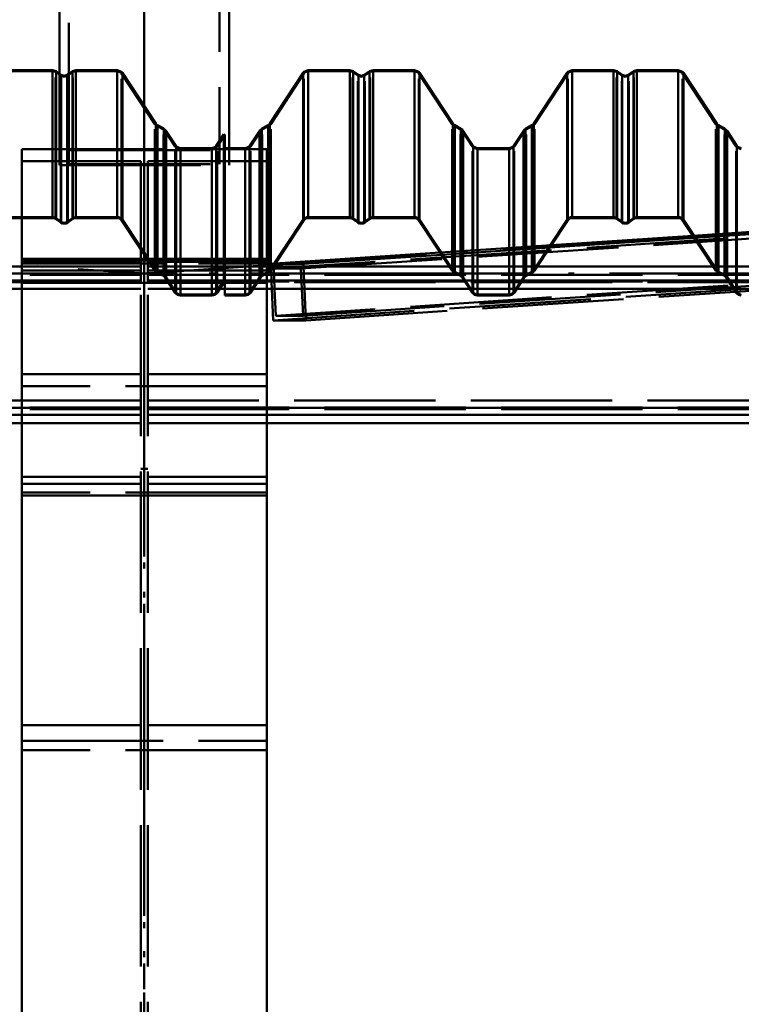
# Paper-space layout 'Layout1' of a CAD drawing. Extents: x -2 to 1033, y -36 to 596.
# Tile 23 of 256: x 162 to 177, y 223 to 244. Entities that reach past the tile are written whole.
import ezdxf

# ---------------------------------------------------------------- set-up
doc = ezdxf.new("R2010")
doc.units = 0
doc.linetypes.add('ACAD_ISO02W100', pattern=[15, 12, -3])
doc.linetypes.add('ACAD_ISO04W100', pattern=[30.5, 24, -3, 0.5, -3])
doc.layers.add('SS_PLECHY', color=7, linetype='CONTINUOUS', lineweight=50, true_color=0xb47846)
for name, color, linetype, lineweight in [('SS_SLOUPY PLOŠINA', 177, 'CONTINUOUS', 50), ('SS_SLOUPY VNITRNI', 163, 'CONTINUOUS', 50), ('SS_VAZNICE', 123, 'CONTINUOUS', 50), ('SS_ZTUŽENÍ STŘECHA', 211, 'CONTINUOUS', 50)]:
    doc.layers.add(name, color=color, linetype=linetype, lineweight=lineweight)

psp = doc.layouts.get("Layout1")

# ---------------------------------------------------------------- linework, layer by layer
at = {"layer": 'SS_PLECHY', "color": 5, "linetype": 'Continuous', "ltscale": 0.25}
for p, q in [((162.8699, 243.3057), (161.992, 243.3057)), ((162.9439, 243.2824), (162.8699, 243.3057)), ((162.8699, 243.3057), (162.8699, 240.1892)), ((163.0145, 243.2334), (162.9439, 243.2824)), ((162.9439, 243.2824), (162.9439, 240.1662)), ((163.2909, 243.2824), (163.2909, 240.1662)), ((163.3649, 243.3057), (163.3649, 240.1892)), ((164.2428, 243.3057), (164.2428, 240.1892)), ((168.2963, 243.3057), (168.2044, 243.2674)), ((169.1743, 243.3057), (168.2963, 243.3057)), ((168.2963, 243.3057), (168.2963, 240.1892)), ((169.2483, 243.2824), (169.1743, 243.3057)), ((169.1743, 243.3057), (169.1743, 240.1892)), ((169.3591, 243.2053), (169.2483, 243.2824)), ((169.2483, 243.2824), (169.2483, 240.1662)), ((169.5952, 243.2824), (169.4844, 243.2053)), ((169.6692, 243.3057), (169.5952, 243.2824)), ((169.5952, 243.2824), (169.5952, 240.1662)), ((170.5472, 243.3057), (169.6692, 243.3057)), ((169.6692, 243.3057), (169.6692, 240.1892)), ((170.6391, 243.2674), (170.5472, 243.3057)), ((170.5472, 243.3057), (170.5472, 240.1892)), ((173.8943, 243.3057), (173.8024, 243.2674)), ((174.7723, 243.3057), (173.8943, 243.3057)), ((173.8943, 243.3057), (173.8943, 240.1892)), ((174.8463, 243.2824), (174.7723, 243.3057)), ((174.7723, 243.3057), (174.7723, 240.1892)), ((174.9571, 243.2053), (174.8463, 243.2824)), ((174.8463, 243.2824), (174.8463, 240.1662)), ((175.1932, 243.2824), (175.0824, 243.2053)), ((175.2672, 243.3057), (175.1932, 243.2824)), ((175.1932, 243.2824), (175.1932, 240.1662)), ((176.1452, 243.3057), (175.2672, 243.3057)), ((175.2672, 243.3057), (175.2672, 240.1892)), ((176.2371, 243.2674), (176.1452, 243.3057)), ((176.1452, 243.3057), (176.1452, 240.1892)), ((163.0548, 243.2053), (163.0548, 240.0897)), ((163.18, 243.2053), (163.18, 240.0897)), ((164.3513, 243.247), (164.3513, 240.1311)), ((168.1878, 243.247), (167.4811, 242.1714)), ((168.2044, 243.2674), (168.1878, 243.247)), ((168.1878, 243.247), (168.1878, 240.1311)), ((169.4218, 243.1857), (169.3591, 243.2053)), ((169.3591, 243.2053), (169.3591, 240.0897)), ((169.4844, 243.2053), (169.4218, 243.1857)), ((169.4844, 243.2053), (169.4844, 240.0897)), ((170.6557, 243.247), (170.6391, 243.2674)), ((171.3624, 242.1714), (170.6557, 243.247)), ((170.6557, 243.247), (170.6557, 240.1311)), ((173.7858, 243.247), (173.0791, 242.1714)), ((173.8024, 243.2674), (173.7858, 243.247)), ((173.7858, 243.247), (173.7858, 240.1311)), ((175.0198, 243.1857), (174.9571, 243.2053)), ((174.9571, 243.2053), (174.9571, 240.0897)), ((175.0824, 243.2053), (175.0198, 243.1857)), ((175.0824, 243.2053), (175.0824, 240.0897)), ((176.2537, 243.247), (176.2371, 243.2674)), ((176.9604, 242.1714), (176.2537, 243.247)), ((176.2537, 243.247), (176.2537, 240.1311)), ((165.0581, 242.1714), (165.0581, 239.0649)), ((165.0978, 242.135), (165.0978, 239.0288)), ((165.2305, 242.0633), (165.2305, 238.9578)), ((167.2783, 242.0407), (167.2617, 242.0203)), ((167.3087, 242.0633), (167.2783, 242.0407)), ((167.4414, 242.135), (167.3087, 242.0633)), ((167.3087, 242.0633), (167.3087, 238.9578)), ((167.4671, 242.1542), (167.4414, 242.135)), ((167.4414, 242.135), (167.4414, 239.0288)), ((167.4811, 242.1714), (167.4671, 242.1542)), ((167.4811, 242.1714), (167.4811, 239.0649)), ((171.3765, 242.1542), (171.3624, 242.1714)), ((171.3624, 242.1714), (171.3624, 239.0649)), ((171.4021, 242.135), (171.3765, 242.1542)), ((171.5348, 242.0633), (171.4021, 242.135)), ((171.4021, 242.135), (171.4021, 239.0288)), ((171.5652, 242.0407), (171.5348, 242.0633)), ((171.5348, 242.0633), (171.5348, 238.9578)), ((171.5818, 242.0203), (171.5652, 242.0407)), ((172.8763, 242.0407), (172.8597, 242.0203)), ((172.9067, 242.0633), (172.8763, 242.0407)), ((173.0394, 242.135), (172.9067, 242.0633)), ((172.9067, 242.0633), (172.9067, 238.9578)), ((173.0651, 242.1542), (173.0394, 242.135)), ((173.0394, 242.135), (173.0394, 239.0288)), ((173.0791, 242.1714), (173.0651, 242.1542)), ((173.0791, 242.1714), (173.0791, 239.0649)), ((176.9745, 242.1542), (176.9604, 242.1714)), ((176.9604, 242.1714), (176.9604, 239.0649)), ((177.0001, 242.135), (176.9745, 242.1542)), ((177.1328, 242.0633), (177.0001, 242.135)), ((177.0001, 242.135), (177.0001, 239.0288)), ((177.1632, 242.0407), (177.1328, 242.0633)), ((177.1328, 242.0633), (177.1328, 238.9578)), ((177.1798, 242.0203), (177.1632, 242.0407)), ((165.2774, 242.0203), (165.2774, 238.9151)), ((166.5061, 241.9452), (166.5061, 238.8407)), ((166.5228, 238.8297), (166.5228, 241.9341)), ((167.2617, 242.0203), (167.05, 241.698)), ((167.2617, 242.0203), (167.2617, 238.9151)), ((171.7935, 241.698), (171.5818, 242.0203)), ((171.5818, 242.0203), (171.5818, 238.9151)), ((172.8597, 242.0203), (172.648, 241.698)), ((172.8597, 242.0203), (172.8597, 238.9151)), ((177.3915, 241.698), (177.1798, 242.0203)), ((177.1798, 242.0203), (177.1798, 238.9151)), ((165.4892, 241.698), (165.4892, 238.5956)), ((165.581, 241.6484), (165.581, 238.5465)), ((166.2518, 241.6484), (166.2518, 238.5465)), ((166.3436, 241.698), (166.3436, 238.5956)), ((166.9582, 241.6484), (166.6145, 241.6484)), ((167.036, 241.6807), (166.9582, 241.6484)), ((166.9582, 238.5465), (166.9582, 241.6484)), ((167.05, 241.698), (167.036, 241.6807)), ((167.05, 241.698), (167.05, 238.5956)), ((171.8076, 241.6807), (171.7935, 241.698)), ((171.7935, 241.698), (171.7935, 238.5956)), ((171.8853, 241.6484), (171.8076, 241.6807)), ((172.5562, 241.6484), (171.8853, 241.6484)), ((171.8853, 241.6484), (171.8853, 238.5465)), ((172.634, 241.6807), (172.5562, 241.6484)), ((172.5562, 241.6484), (172.5562, 238.5465)), ((172.648, 241.698), (172.634, 241.6807)), ((172.648, 241.698), (172.648, 238.5956)), ((177.4056, 241.6807), (177.3915, 241.698)), ((177.3915, 241.698), (177.3915, 238.5956)), ((177.4833, 241.6484), (177.4056, 241.6807)), ((161.992, 240.1892), (162.8699, 240.1892)), ((161.992, 240.1693), (162.8699, 240.1693)), ((162.9325, 240.1498), (163.0434, 240.0734)), ((162.9439, 240.1662), (163.0548, 240.0897)), ((163.18, 240.0897), (163.2909, 240.1662)), ((163.1914, 240.0734), (163.3023, 240.1498)), ((163.3649, 240.1892), (164.2428, 240.1892)), ((163.3649, 240.1693), (164.2428, 240.1693)), ((168.2963, 240.1892), (169.1743, 240.1892)), ((168.2963, 240.1693), (169.1743, 240.1693)), ((169.2369, 240.1498), (169.3477, 240.0734)), ((169.2483, 240.1662), (169.3591, 240.0897)), ((169.4844, 240.0897), (169.5952, 240.1662)), ((169.4958, 240.0734), (169.6066, 240.1498)), ((169.6692, 240.1892), (170.5472, 240.1892)), ((169.6692, 240.1693), (170.5472, 240.1693)), ((173.8943, 240.1892), (174.7723, 240.1892)), ((173.8943, 240.1693), (174.7723, 240.1693)), ((174.8349, 240.1498), (174.9457, 240.0734)), ((174.8463, 240.1662), (174.9571, 240.0897)), ((175.0824, 240.0897), (175.1932, 240.1662)), ((175.0938, 240.0734), (175.2046, 240.1498)), ((175.2672, 240.1892), (176.1452, 240.1892)), ((175.2672, 240.1693), (176.1452, 240.1693)), ((164.3346, 240.1201), (165.0414, 239.054)), ((164.3513, 240.1311), (165.0581, 239.0649)), ((167.4811, 239.0649), (168.1878, 240.1311)), ((167.4978, 239.054), (168.2045, 240.1201)), ((170.639, 240.1201), (171.3457, 239.054)), ((170.6557, 240.1311), (171.3624, 239.0649)), ((173.0791, 239.0649), (173.7858, 240.1311)), ((173.0958, 239.054), (173.8025, 240.1201)), ((176.237, 240.1201), (176.9437, 239.054)), ((176.2537, 240.1311), (176.9604, 239.0649)), ((165.0883, 239.0113), (165.221, 238.9402)), ((165.0978, 239.0288), (165.2305, 238.9578)), ((165.2607, 238.9041), (165.4725, 238.5847)), ((165.2774, 238.9151), (165.4892, 238.5956)), ((167.05, 238.5956), (167.2617, 238.9151)), ((167.0667, 238.5847), (167.2784, 238.9041)), ((167.3087, 238.9578), (167.4414, 239.0288)), ((167.3181, 238.9402), (167.4508, 239.0113)), ((171.3927, 239.0113), (171.5254, 238.9402)), ((171.4021, 239.0288), (171.5348, 238.9578)), ((171.5651, 238.9041), (171.7768, 238.5847)), ((171.5818, 238.9151), (171.7935, 238.5956)), ((172.648, 238.5956), (172.8597, 238.9151)), ((172.6647, 238.5847), (172.8764, 238.9041)), ((172.9067, 238.9578), (173.0394, 239.0288)), ((172.9161, 238.9402), (173.0488, 239.0113)), ((176.9907, 239.0113), (177.1234, 238.9402)), ((177.0001, 239.0288), (177.1328, 238.9578)), ((177.1631, 238.9041), (177.3748, 238.5847)), ((177.1798, 238.9151), (177.3915, 238.5956)), ((166.3436, 238.5956), (166.5061, 238.8407)), ((166.3603, 238.5847), (166.5228, 238.8297)), ((166.5061, 238.8407), (166.5228, 238.8297)), ((166.5228, 238.5465), (166.5228, 238.8297)), ((165.581, 238.5465), (166.2518, 238.5465)), ((165.581, 238.5265), (166.2518, 238.5265)), ((166.5228, 238.5465), (166.9582, 238.5465)), ((166.5228, 238.5265), (166.5228, 238.5465)), ((166.5228, 238.5265), (166.9582, 238.5265)), ((171.8853, 238.5465), (172.5562, 238.5465)), ((171.8853, 238.5265), (172.5562, 238.5265))]:
    psp.add_line(p, q, dxfattribs=at)
at = {"layer": 'SS_PLECHY', "color": 5, "linetype": 'ACAD_ISO02W100', "ltscale": 0.25}
for p, q in [((162.8699, 243.2856), (161.992, 243.2856)), ((162.9325, 243.2659), (162.8699, 243.2856)), ((163.2909, 243.2824), (163.2145, 243.2293)), ((163.3649, 243.3057), (163.2909, 243.2824)), ((163.3649, 243.2856), (163.3023, 243.2659)), ((164.2428, 243.3057), (163.3649, 243.3057)), ((164.2428, 243.2856), (163.3649, 243.2856)), ((164.3348, 243.2674), (164.2428, 243.3057)), ((164.3206, 243.2532), (164.2428, 243.2856)), ((168.2963, 243.2856), (168.2186, 243.2532)), ((169.1743, 243.2856), (168.2963, 243.2856)), ((169.2369, 243.2659), (169.1743, 243.2856)), ((169.6692, 243.2856), (169.6066, 243.2659)), ((170.5472, 243.2856), (169.6692, 243.2856)), ((170.625, 243.2532), (170.5472, 243.2856)), ((173.8943, 243.2856), (173.8166, 243.2532)), ((174.7723, 243.2856), (173.8943, 243.2856)), ((174.8349, 243.2659), (174.7723, 243.2856)), ((175.2672, 243.2856), (175.2046, 243.2659)), ((176.1452, 243.2856), (175.2672, 243.2856)), ((176.223, 243.2532), (176.1452, 243.2856)), ((163.0434, 243.1888), (162.9325, 243.2659)), ((162.9325, 240.1498), (162.9325, 243.2659)), ((163.0548, 243.2053), (163.0145, 243.2334)), ((163.1174, 243.1656), (163.0434, 243.1888)), ((163.0434, 240.0734), (163.0434, 243.1888)), ((163.1174, 243.1857), (163.0548, 243.2053)), ((163.18, 243.2053), (163.1174, 243.1857)), ((163.1914, 243.1888), (163.1174, 243.1656)), ((163.2145, 243.2293), (163.18, 243.2053)), ((163.3023, 243.2659), (163.1914, 243.1888)), ((163.1914, 240.0734), (163.1914, 243.1888)), ((163.3023, 240.1498), (163.3023, 243.2659)), ((164.3346, 243.236), (164.3206, 243.2532)), ((165.0414, 242.1604), (164.3346, 243.236)), ((164.3346, 240.1201), (164.3346, 243.236)), ((164.3513, 243.247), (164.3348, 243.2674)), ((165.0581, 242.1714), (164.3513, 243.247)), ((168.2045, 243.236), (167.4978, 242.1604)), ((168.2186, 243.2532), (168.2045, 243.236)), ((168.2045, 240.1201), (168.2045, 243.236)), ((169.3477, 243.1888), (169.2369, 243.2659)), ((169.2369, 240.1498), (169.2369, 243.2659)), ((169.4218, 243.1656), (169.3477, 243.1888)), ((169.3477, 240.0734), (169.3477, 243.1888)), ((169.4958, 243.1888), (169.4218, 243.1656)), ((169.6066, 243.2659), (169.4958, 243.1888)), ((169.4958, 240.0734), (169.4958, 243.1888)), ((169.6066, 240.1498), (169.6066, 243.2659)), ((170.639, 243.236), (170.625, 243.2532)), ((171.3457, 242.1604), (170.639, 243.236)), ((170.639, 240.1201), (170.639, 243.236)), ((173.8025, 243.236), (173.0958, 242.1604)), ((173.8166, 243.2532), (173.8025, 243.236)), ((173.8025, 240.1201), (173.8025, 243.236)), ((174.9457, 243.1888), (174.8349, 243.2659)), ((174.8349, 240.1498), (174.8349, 243.2659)), ((175.0198, 243.1656), (174.9457, 243.1888)), ((174.9457, 240.0734), (174.9457, 243.1888)), ((175.0938, 243.1888), (175.0198, 243.1656)), ((175.2046, 243.2659), (175.0938, 243.1888)), ((175.0938, 240.0734), (175.0938, 243.1888)), ((175.2046, 240.1498), (175.2046, 243.2659)), ((176.237, 243.236), (176.223, 243.2532)), ((176.9437, 242.1604), (176.237, 243.236)), ((176.237, 240.1201), (176.237, 243.236)), ((165.058, 242.14), (165.0414, 242.1604)), ((165.0414, 239.054), (165.0414, 242.1604)), ((165.0883, 242.1173), (165.058, 242.14)), ((165.0721, 242.1542), (165.0581, 242.1714)), ((165.0978, 242.135), (165.0721, 242.1542)), ((165.221, 242.0457), (165.0883, 242.1173)), ((165.0883, 239.0113), (165.0883, 242.1173)), ((165.2305, 242.0633), (165.0978, 242.135)), ((165.2467, 242.0265), (165.221, 242.0457)), ((165.221, 238.9402), (165.221, 242.0457)), ((165.2609, 242.0407), (165.2305, 242.0633)), ((165.2607, 242.0092), (165.2467, 242.0265)), ((165.2774, 242.0203), (165.2609, 242.0407)), ((167.2925, 242.0265), (167.2784, 242.0092)), ((167.3181, 242.0457), (167.2925, 242.0265)), ((167.4508, 242.1173), (167.3181, 242.0457)), ((167.3181, 238.9402), (167.3181, 242.0457)), ((167.4812, 242.14), (167.4508, 242.1173)), ((167.4508, 239.0113), (167.4508, 242.1173)), ((167.4978, 242.1604), (167.4812, 242.14)), ((167.4978, 239.054), (167.4978, 242.1604)), ((171.3623, 242.14), (171.3457, 242.1604)), ((171.3457, 239.054), (171.3457, 242.1604)), ((171.3927, 242.1173), (171.3623, 242.14)), ((171.5254, 242.0457), (171.3927, 242.1173)), ((171.3927, 239.0113), (171.3927, 242.1173)), ((171.5511, 242.0265), (171.5254, 242.0457)), ((171.5254, 238.9402), (171.5254, 242.0457)), ((171.5651, 242.0092), (171.5511, 242.0265)), ((172.8905, 242.0265), (172.8764, 242.0092)), ((172.9161, 242.0457), (172.8905, 242.0265)), ((173.0488, 242.1173), (172.9161, 242.0457)), ((172.9161, 238.9402), (172.9161, 242.0457)), ((173.0792, 242.14), (173.0488, 242.1173)), ((173.0488, 239.0113), (173.0488, 242.1173)), ((173.0958, 242.1604), (173.0792, 242.14)), ((173.0958, 239.054), (173.0958, 242.1604)), ((176.9603, 242.14), (176.9437, 242.1604)), ((176.9437, 239.054), (176.9437, 242.1604)), ((176.9907, 242.1173), (176.9603, 242.14)), ((177.1234, 242.0457), (176.9907, 242.1173)), ((176.9907, 239.0113), (176.9907, 242.1173)), ((177.1491, 242.0265), (177.1234, 242.0457)), ((177.1234, 238.9402), (177.1234, 242.0457)), ((177.1631, 242.0092), (177.1491, 242.0265)), ((165.4725, 241.6869), (165.2607, 242.0092)), ((165.2607, 238.9041), (165.2607, 242.0092)), ((165.4892, 241.698), (165.2774, 242.0203)), ((166.5061, 241.9452), (166.3436, 241.698)), ((166.5228, 241.9341), (166.3603, 241.6869)), ((166.5228, 241.9341), (166.5061, 241.9452)), ((167.2784, 242.0092), (167.0667, 241.6869)), ((167.2784, 238.9041), (167.2784, 242.0092)), ((171.7768, 241.6869), (171.5651, 242.0092)), ((171.5651, 238.9041), (171.5651, 242.0092)), ((172.8764, 242.0092), (172.6647, 241.6869)), ((172.8764, 238.9041), (172.8764, 242.0092)), ((177.3748, 241.6869), (177.1631, 242.0092)), ((177.1631, 238.9041), (177.1631, 242.0092)), ((165.4891, 241.6665), (165.4725, 241.6869)), ((165.4725, 238.5847), (165.4725, 241.6869)), ((165.581, 241.6283), (165.4891, 241.6665)), ((165.5032, 241.6807), (165.4892, 241.698)), ((165.581, 241.6484), (165.5032, 241.6807)), ((166.2518, 241.6484), (165.581, 241.6484)), ((166.3296, 241.6807), (166.2518, 241.6484)), ((166.3438, 241.6665), (166.2518, 241.6283)), ((166.3436, 241.698), (166.3296, 241.6807)), ((166.3603, 241.6869), (166.3438, 241.6665)), ((166.3603, 238.5847), (166.3603, 241.6869)), ((166.6145, 241.6484), (166.5228, 241.6484)), ((167.0501, 241.6665), (166.9582, 241.6283)), ((167.0667, 241.6869), (167.0501, 241.6665)), ((167.0667, 238.5847), (167.0667, 241.6869)), ((171.7934, 241.6665), (171.7768, 241.6869)), ((171.7768, 238.5847), (171.7768, 241.6869)), ((171.8853, 241.6283), (171.7934, 241.6665)), ((171.8853, 241.6283), (172.5562, 241.6283)), ((172.6481, 241.6665), (172.5562, 241.6283)), ((172.6647, 241.6869), (172.6481, 241.6665)), ((172.6647, 238.5847), (172.6647, 241.6869)), ((177.3914, 241.6665), (177.3748, 241.6869)), ((177.3748, 238.5847), (177.3748, 241.6869)), ((177.4833, 241.6283), (177.3914, 241.6665)), ((162.8699, 240.1892), (162.8699, 240.1693)), ((163.3649, 240.1892), (163.3649, 240.1693)), ((164.2428, 240.1892), (164.2428, 240.1693)), ((168.2963, 240.1892), (168.2963, 240.1693)), ((169.1743, 240.1892), (169.1743, 240.1693)), ((169.6692, 240.1892), (169.6692, 240.1693)), ((170.5472, 240.1892), (170.5472, 240.1693)), ((173.8943, 240.1892), (173.8943, 240.1693)), ((174.7723, 240.1892), (174.7723, 240.1693)), ((175.2672, 240.1892), (175.2672, 240.1693)), ((176.1452, 240.1892), (176.1452, 240.1693)), ((165.581, 238.5465), (165.581, 238.5265)), ((166.2518, 238.5465), (166.2518, 238.5265)), ((166.9582, 238.5265), (166.9582, 238.5465)), ((171.8853, 238.5465), (171.8853, 238.5265)), ((172.5562, 238.5465), (172.5562, 238.5265))]:
    psp.add_line(p, q, dxfattribs=at)
at = {"layer": 'SS_PLECHY', "color": 5, "linetype": 'Continuous', "ltscale": 0.25, "extrusion": (8.61123e-14, 0.093704, -0.9956)}
psp.add_arc((-162.8699, 239.0035, 22.4945), 0.13, 90, 124.70088, dxfattribs=at)
at = {"layer": 'SS_PLECHY', "color": 5, "linetype": 'Continuous', "ltscale": 0.25, "extrusion": (-3.08229e-13, 0.093704, -0.9956)}
psp.add_arc((-162.8699, 239.0035, 22.4945), 0.11, 90, 124.70088, dxfattribs=at)
at = {"layer": 'SS_PLECHY', "color": 5, "linetype": 'Continuous', "ltscale": 0.25, "extrusion": (-2.95754e-16, 0.093704, -0.9956)}
psp.add_arc((-163.3649, 239.0035, 22.4945), 0.13, 55.29912, 90, dxfattribs=at)
at = {"layer": 'SS_PLECHY', "color": 5, "linetype": 'Continuous', "ltscale": 0.25, "extrusion": (2.45274e-13, 0.093704, -0.9956)}
psp.add_arc((-163.3649, 239.0035, 22.4945), 0.11, 55.29912, 90, dxfattribs=at)
at = {"layer": 'SS_PLECHY', "color": 5, "linetype": 'Continuous', "ltscale": 0.25, "extrusion": (2.79902e-14, 0.093704, -0.9956)}
psp.add_arc((-164.2428, 239.0035, 22.4945), 0.13, 90, 146.57519, dxfattribs=at)
at = {"layer": 'SS_PLECHY', "color": 5, "linetype": 'Continuous', "ltscale": 0.25, "extrusion": (-1.79699e-13, 0.093704, -0.9956)}
psp.add_arc((-164.2428, 239.0035, 22.4945), 0.11, 90, 146.57519, dxfattribs=at)
at = {"layer": 'SS_PLECHY', "color": 5, "linetype": 'Continuous', "ltscale": 0.25, "extrusion": (-7.0173e-12, 0.093704, -0.9956)}
psp.add_arc((-168.2963, 239.0035, 22.4945), 0.13, 33.42481, 90, dxfattribs=at)
at = {"layer": 'SS_PLECHY', "color": 5, "linetype": 'Continuous', "ltscale": 0.25, "extrusion": (-5.84327e-12, 0.093704, -0.9956)}
psp.add_arc((-168.2963, 239.0035, 22.4945), 0.11, 33.42481, 90, dxfattribs=at)
at = {"layer": 'SS_PLECHY', "color": 5, "linetype": 'Continuous', "ltscale": 0.25, "extrusion": (2.10459e-12, 0.093704, -0.9956)}
psp.add_arc((-169.1743, 239.0035, 22.4945), 0.13, 90, 124.70088, dxfattribs=at)
at = {"layer": 'SS_PLECHY', "color": 5, "linetype": 'Continuous', "ltscale": 0.25, "extrusion": (2.28785e-12, 0.093704, -0.9956)}
psp.add_arc((-169.1743, 239.0035, 22.4945), 0.11, 90, 124.70088, dxfattribs=at)
at = {"layer": 'SS_PLECHY', "color": 5, "linetype": 'Continuous', "ltscale": 0.25, "extrusion": (-2.01877e-12, 0.093704, -0.9956)}
psp.add_arc((-169.6692, 239.0035, 22.4945), 0.13, 55.29912, 90, dxfattribs=at)
at = {"layer": 'SS_PLECHY', "color": 5, "linetype": 'Continuous', "ltscale": 0.25, "extrusion": (-2.24307e-12, 0.093704, -0.9956)}
psp.add_arc((-169.6692, 239.0035, 22.4945), 0.11, 55.29912, 90, dxfattribs=at)
at = {"layer": 'SS_PLECHY', "color": 5, "linetype": 'Continuous', "ltscale": 0.25, "extrusion": (2.81943e-12, 0.093704, -0.9956)}
psp.add_arc((-170.5472, 239.0035, 22.4945), 0.13, 90, 146.57519, dxfattribs=at)
at = {"layer": 'SS_PLECHY', "color": 5, "linetype": 'Continuous', "ltscale": 0.25, "extrusion": (3.11928e-12, 0.093704, -0.9956)}
psp.add_arc((-170.5472, 239.0035, 22.4945), 0.11, 90, 146.57519, dxfattribs=at)
at = {"layer": 'SS_PLECHY', "color": 5, "linetype": 'Continuous', "ltscale": 0.25, "extrusion": (-5.26106e-12, 0.093704, -0.9956)}
psp.add_arc((-173.8943, 239.0035, 22.4945), 0.13, 33.42481, 90, dxfattribs=at)
at = {"layer": 'SS_PLECHY', "color": 5, "linetype": 'Continuous', "ltscale": 0.25, "extrusion": (-3.76768e-12, 0.093704, -0.9956)}
psp.add_arc((-173.8943, 239.0035, 22.4945), 0.11, 33.42481, 90, dxfattribs=at)
at = {"layer": 'SS_PLECHY', "color": 5, "linetype": 'Continuous', "ltscale": 0.25, "extrusion": (1.48265e-12, 0.093704, -0.9956)}
psp.add_arc((-174.7723, 239.0035, 22.4945), 0.13, 90, 124.70088, dxfattribs=at)
at = {"layer": 'SS_PLECHY', "color": 5, "linetype": 'Continuous', "ltscale": 0.25, "extrusion": (1.55598e-12, 0.093704, -0.9956)}
psp.add_arc((-174.7723, 239.0035, 22.4945), 0.11, 90, 124.70088, dxfattribs=at)
at = {"layer": 'SS_PLECHY', "color": 5, "linetype": 'Continuous', "ltscale": 0.25, "extrusion": (-1.3183e-12, 0.093704, -0.9956)}
psp.add_arc((-175.2672, 239.0035, 22.4945), 0.13, 55.29912, 90, dxfattribs=at)
at = {"layer": 'SS_PLECHY', "color": 5, "linetype": 'Continuous', "ltscale": 0.25, "extrusion": (-1.41524e-12, 0.093704, -0.9956)}
psp.add_arc((-175.2672, 239.0035, 22.4945), 0.11, 55.29912, 90, dxfattribs=at)
at = {"layer": 'SS_PLECHY', "color": 5, "linetype": 'Continuous', "ltscale": 0.25, "extrusion": (1.77537e-12, 0.093704, -0.9956)}
psp.add_arc((-176.1452, 239.0035, 22.4945), 0.13, 90, 146.57519, dxfattribs=at)
at = {"layer": 'SS_PLECHY', "color": 5, "linetype": 'Continuous', "ltscale": 0.25, "extrusion": (1.88537e-12, 0.093704, -0.9956)}
psp.add_arc((-176.1452, 239.0035, 22.4945), 0.11, 90, 146.57519, dxfattribs=at)
at = {"layer": 'SS_PLECHY', "color": 5, "linetype": 'Continuous', "ltscale": 0.25, "extrusion": (-1.86682e-13, -0.093704, 0.9956)}
psp.add_arc((163.1174, 239.123, -22.5057), 0.13, 235.29912, 304.70088, dxfattribs=at)
at = {"layer": 'SS_PLECHY', "color": 5, "linetype": 'Continuous', "ltscale": 0.25, "extrusion": (-7.54893e-14, -0.093704, 0.9956)}
psp.add_arc((163.1174, 239.123, -22.5057), 0.11, 235.29912, 304.70088, dxfattribs=at)
at = {"layer": 'SS_PLECHY', "color": 5, "linetype": 'Continuous', "ltscale": 0.25, "extrusion": (1.91883e-12, -0.093704, 0.9956)}
psp.add_arc((169.4218, 239.123, -22.5057), 0.13, 235.29912, 304.70088, dxfattribs=at)
at = {"layer": 'SS_PLECHY', "color": 5, "linetype": 'Continuous', "ltscale": 0.25, "extrusion": (2.52057e-12, -0.093704, 0.9956)}
psp.add_arc((169.4218, 239.123, -22.5057), 0.11, 235.29912, 304.70088, dxfattribs=at)
at = {"layer": 'SS_PLECHY', "color": 5, "linetype": 'Continuous', "ltscale": 0.25, "extrusion": (1.491e-12, -0.093704, 0.9956)}
psp.add_arc((175.0198, 239.123, -22.5057), 0.13, 235.29912, 304.70088, dxfattribs=at)
at = {"layer": 'SS_PLECHY', "color": 5, "linetype": 'Continuous', "ltscale": 0.25, "extrusion": (1.41253e-12, -0.093704, 0.9956)}
psp.add_arc((175.0198, 239.123, -22.5057), 0.11, 235.29912, 304.70088, dxfattribs=at)
at = {"layer": 'SS_PLECHY', "color": 5, "linetype": 'Continuous', "ltscale": 0.25, "extrusion": (-3.40394e-12, -0.093704, 0.9956)}
psp.add_arc((165.1499, 238.0731, -22.4069), 0.13, 213.42481, 241.736, dxfattribs=at)
at = {"layer": 'SS_PLECHY', "color": 5, "linetype": 'Continuous', "ltscale": 0.25, "extrusion": (-5.80594e-12, -0.093704, 0.9956)}
psp.add_arc((165.1499, 238.0731, -22.4069), 0.11, 213.42481, 241.736, dxfattribs=at)
at = {"layer": 'SS_PLECHY', "color": 5, "linetype": 'Continuous', "ltscale": 0.25, "extrusion": (-4.86487e-12, 0.093704, -0.9956)}
psp.add_arc((-165.1689, 237.7929, 22.3805), 0.11, 118.264, 146.57519, dxfattribs=at)
at = {"layer": 'SS_PLECHY', "color": 5, "linetype": 'Continuous', "ltscale": 0.25, "extrusion": (-3.88128e-12, 0.093704, -0.9956)}
psp.add_arc((-165.1689, 237.7929, 22.3805), 0.13, 118.264, 146.57519, dxfattribs=at)
at = {"layer": 'SS_PLECHY', "color": 5, "linetype": 'Continuous', "ltscale": 0.25, "extrusion": (-1.86589e-12, 0.093704, -0.9956)}
psp.add_arc((-167.3702, 237.7929, 22.3805), 0.13, 33.42481, 61.736, dxfattribs=at)
at = {"layer": 'SS_PLECHY', "color": 5, "linetype": 'Continuous', "ltscale": 0.25, "extrusion": (-2.20559e-12, 0.093704, -0.9956)}
psp.add_arc((-167.3702, 237.7929, 22.3805), 0.11, 33.42481, 61.736, dxfattribs=at)
at = {"layer": 'SS_PLECHY', "color": 5, "linetype": 'Continuous', "ltscale": 0.25, "extrusion": (-2.05992e-12, -0.093704, 0.9956)}
psp.add_arc((167.3893, 238.0731, -22.4069), 0.11, 298.264, 326.57519, dxfattribs=at)
at = {"layer": 'SS_PLECHY', "color": 5, "linetype": 'Continuous', "ltscale": 0.25, "extrusion": (-2.06828e-12, -0.093704, 0.9956)}
psp.add_arc((167.3893, 238.0731, -22.4069), 0.13, 298.264, 326.57519, dxfattribs=at)
at = {"layer": 'SS_PLECHY', "color": 5, "linetype": 'Continuous', "ltscale": 0.25, "extrusion": (2.06133e-12, -0.093704, 0.9956)}
psp.add_arc((171.4542, 238.0731, -22.4069), 0.13, 213.42481, 241.736, dxfattribs=at)
at = {"layer": 'SS_PLECHY', "color": 5, "linetype": 'Continuous', "ltscale": 0.25, "extrusion": (6.5305e-13, -0.093704, 0.9956)}
psp.add_arc((171.4542, 238.0731, -22.4069), 0.11, 213.42481, 241.736, dxfattribs=at)
at = {"layer": 'SS_PLECHY', "color": 5, "linetype": 'Continuous', "ltscale": 0.25, "extrusion": (1.46394e-13, 0.093704, -0.9956)}
psp.add_arc((-171.4733, 237.7929, 22.3805), 0.11, 118.264, 146.57519, dxfattribs=at)
at = {"layer": 'SS_PLECHY', "color": 5, "linetype": 'Continuous', "ltscale": 0.25, "extrusion": (3.59037e-13, 0.093704, -0.9956)}
psp.add_arc((-171.4733, 237.7929, 22.3805), 0.13, 118.264, 146.57519, dxfattribs=at)
at = {"layer": 'SS_PLECHY', "color": 5, "linetype": 'Continuous', "ltscale": 0.25, "extrusion": (-1.30102e-13, 0.093704, -0.9956)}
psp.add_arc((-172.9682, 237.7929, 22.3805), 0.13, 33.42481, 61.736, dxfattribs=at)
at = {"layer": 'SS_PLECHY', "color": 5, "linetype": 'Continuous', "ltscale": 0.25, "extrusion": (-1.30037e-13, 0.093704, -0.9956)}
psp.add_arc((-172.9682, 237.7929, 22.3805), 0.11, 33.42481, 61.736, dxfattribs=at)
at = {"layer": 'SS_PLECHY', "color": 5, "linetype": 'Continuous', "ltscale": 0.25, "extrusion": (-4.14555e-13, -0.093704, 0.9956)}
psp.add_arc((172.9873, 238.0731, -22.4069), 0.11, 298.264, 326.57519, dxfattribs=at)
at = {"layer": 'SS_PLECHY', "color": 5, "linetype": 'Continuous', "ltscale": 0.25, "extrusion": (-7.08209e-13, -0.093704, 0.9956)}
psp.add_arc((172.9873, 238.0731, -22.4069), 0.13, 298.264, 326.57519, dxfattribs=at)
at = {"layer": 'SS_PLECHY', "color": 5, "linetype": 'Continuous', "ltscale": 0.25, "extrusion": (3.15305e-13, -0.093704, 0.9956)}
psp.add_arc((177.0522, 238.0731, -22.4069), 0.13, 213.42481, 241.736, dxfattribs=at)
at = {"layer": 'SS_PLECHY', "color": 5, "linetype": 'Continuous', "ltscale": 0.25, "extrusion": (-1.15403e-12, -0.093704, 0.9956)}
psp.add_arc((177.0522, 238.0731, -22.4069), 0.11, 213.42481, 241.736, dxfattribs=at)
at = {"layer": 'SS_PLECHY', "color": 5, "linetype": 'Continuous', "ltscale": 0.25, "extrusion": (-1.26237e-12, 0.093704, -0.9956)}
psp.add_arc((-177.0713, 237.7929, 22.3805), 0.11, 118.264, 146.57519, dxfattribs=at)
at = {"layer": 'SS_PLECHY', "color": 5, "linetype": 'Continuous', "ltscale": 0.25, "extrusion": (-1.03323e-12, 0.093704, -0.9956)}
psp.add_arc((-177.0713, 237.7929, 22.3805), 0.13, 118.264, 146.57519, dxfattribs=at)
at = {"layer": 'SS_PLECHY', "color": 5, "linetype": 'Continuous', "ltscale": 0.25, "extrusion": (-5.04219e-12, -0.093704, 0.9956)}
psp.add_arc((165.581, 237.6059, -22.3629), 0.13, 213.42481, 270, dxfattribs=at)
at = {"layer": 'SS_PLECHY', "color": 5, "linetype": 'Continuous', "ltscale": 0.25, "extrusion": (-6.74596e-12, -0.093704, 0.9956)}
psp.add_arc((165.581, 237.6059, -22.3629), 0.11, 213.42481, 270, dxfattribs=at)
at = {"layer": 'SS_PLECHY', "color": 5, "linetype": 'Continuous', "ltscale": 0.25, "extrusion": (3.2223e-12, -0.093704, 0.9956)}
psp.add_arc((166.2518, 237.6059, -22.3629), 0.11, 270, 326.57519, dxfattribs=at)
at = {"layer": 'SS_PLECHY', "color": 5, "linetype": 'Continuous', "ltscale": 0.25, "extrusion": (2.8937e-12, -0.093704, 0.9956)}
psp.add_arc((166.2518, 237.6059, -22.3629), 0.13, 270, 326.57519, dxfattribs=at)
at = {"layer": 'SS_PLECHY', "color": 5, "linetype": 'Continuous', "ltscale": 0.25, "extrusion": (-1.31701e-12, -0.093704, 0.9956)}
psp.add_arc((166.9582, 237.6059, -22.3629), 0.11, 270, 326.57519, dxfattribs=at)
at = {"layer": 'SS_PLECHY', "color": 5, "linetype": 'Continuous', "ltscale": 0.25, "extrusion": (-9.52698e-13, -0.093704, 0.9956)}
psp.add_arc((166.9582, 237.6059, -22.3629), 0.13, 270, 326.57519, dxfattribs=at)
at = {"layer": 'SS_PLECHY', "color": 5, "linetype": 'Continuous', "ltscale": 0.25, "extrusion": (4.23084e-13, -0.093704, 0.9956)}
psp.add_arc((171.8853, 237.6059, -22.3629), 0.13, 213.42481, 270, dxfattribs=at)
at = {"layer": 'SS_PLECHY', "color": 5, "linetype": 'Continuous', "ltscale": 0.25, "extrusion": (-2.74926e-13, -0.093704, 0.9956)}
psp.add_arc((171.8853, 237.6059, -22.3629), 0.11, 213.42481, 270, dxfattribs=at)
at = {"layer": 'SS_PLECHY', "color": 5, "linetype": 'Continuous', "ltscale": 0.25, "extrusion": (-2.19484e-13, -0.093704, 0.9956)}
psp.add_arc((172.5562, 237.6059, -22.3629), 0.11, 270, 326.57519, dxfattribs=at)
at = {"layer": 'SS_PLECHY', "color": 5, "linetype": 'Continuous', "ltscale": 0.25, "extrusion": (-1.85808e-14, -0.093704, 0.9956)}
psp.add_arc((172.5562, 237.6059, -22.3629), 0.13, 270, 326.57519, dxfattribs=at)
at = {"layer": 'SS_PLECHY', "color": 5, "linetype": 'Continuous', "ltscale": 0.25, "extrusion": (-1.32294e-12, -0.093704, 0.9956)}
psp.add_arc((177.4833, 237.6059, -22.3629), 0.13, 213.42481, 270, dxfattribs=at)
at = {"layer": 'SS_PLECHY', "color": 5, "linetype": 'Continuous', "ltscale": 0.25, "extrusion": (-2.60688e-12, -0.093704, 0.9956)}
psp.add_arc((177.4833, 237.6059, -22.3629), 0.11, 213.42481, 270, dxfattribs=at)
at = {"layer": 'SS_SLOUPY PLOŠINA', "color": 7, "linetype": 'ACAD_ISO04W100', "ltscale": 0.25}
psp.add_line((164.8145, 241.4589), (164.8145, 258.993), dxfattribs=at)
at = {"layer": 'SS_SLOUPY PLOŠINA', "color": 1, "linetype": 'Continuous', "ltscale": 0.25}
for p, q in [((163.0145, 254.193), (163.0145, 241.2895)), ((166.6145, 241.2895), (166.6145, 254.193))]:
    psp.add_line(p, q, dxfattribs=at)
at = {"layer": 'SS_SLOUPY PLOŠINA', "color": 3, "linetype": 'ACAD_ISO02W100', "ltscale": 0.25}
for p, q in [((163.2145, 241.3083), (163.2145, 254.193)), ((166.4145, 254.193), (166.4145, 241.3083)), ((163.2145, 241.6095), (166.4145, 241.6095)), ((163.0145, 241.2895), (166.6145, 241.2895)), ((163.2145, 241.3083), (166.4145, 241.3083))]:
    psp.add_line(p, q, dxfattribs=at)
at = {"layer": 'SS_SLOUPY VNITRNI', "color": 3, "linetype": 'ACAD_ISO02W100', "ltscale": 0.25}
for p, q in [((162.2145, 241.6283), (167.4145, 241.6283)), ((162.2145, 241.6283), (162.2145, 240.1693)), ((167.4145, 239.3036), (167.4145, 241.6283)), ((164.7395, 241.3772), (162.2145, 241.3772)), ((164.7395, 239.2424), (164.7395, 241.3772)), ((167.4145, 241.3772), (164.8895, 241.3772)), ((164.8895, 239.2424), (164.8895, 241.3772)), ((162.2145, 239.2036), (167.4145, 239.2036)), ((162.2145, 239.1429), (162.2145, 238.8189)), ((164.8759, 239.3036), (167.4145, 239.3036)), ((167.4145, 239.2659), (164.9009, 239.2659)), ((167.4145, 239.2424), (164.9165, 239.2424)), ((167.4145, 239.2659), (167.4145, 239.3036)), ((167.4145, 239.2424), (167.4145, 239.2659)), ((167.4145, 238.8189), (167.4145, 239.2424)), ((162.2145, 239.0525), (164.7395, 239.0525)), ((164.8895, 239.0525), (167.4145, 239.0525)), ((164.7395, 111.793), (164.7395, 238.8189)), ((164.8895, 111.793), (164.8895, 238.8189)), ((166.5156, 238.8189), (165.3172, 238.8189)), ((166.5, 238.7953), (165.3328, 238.7953)), ((167.2219, 238.8189), (166.5228, 238.8189)), ((167.2063, 238.7953), (166.5228, 238.7953)), ((164.7395, 236.8573), (162.2145, 236.8573)), ((167.4145, 236.8573), (164.8895, 236.8573)), ((167.4145, 236.6062), (162.2145, 236.6062)), ((164.8895, 234.8462), (164.7395, 234.8462)), ((164.7395, 234.6788), (162.2145, 234.6788)), ((162.2145, 234.5326), (164.7395, 234.5326)), ((167.4145, 234.6788), (164.8895, 234.6788)), ((164.8895, 234.5326), (167.4145, 234.5326)), ((167.4145, 234.3462), (162.2145, 234.3462)), ((162.2145, 234.2815), (164.7395, 234.2815)), ((164.7395, 234.2815), (164.8895, 234.2815)), ((164.8895, 234.2815), (167.4145, 234.2815)), ((164.7395, 229.4141), (162.2145, 229.4141)), ((167.4145, 229.4141), (164.8895, 229.4141)), ((162.2145, 229.0815), (167.4145, 229.0815)), ((167.4145, 228.8815), (162.2145, 228.8815))]:
    psp.add_line(p, q, dxfattribs=at)
at = {"layer": 'SS_SLOUPY VNITRNI', "color": 7, "linetype": 'ACAD_ISO04W100', "ltscale": 0.25}
for p, q in [((164.8145, 241.6283), (164.8145, 238.993)), ((164.8145, 239.6109), (164.8145, 223.8168)), ((164.8145, 110.993), (164.8145, 238.993))]:
    psp.add_line(p, q, dxfattribs=at)
at = {"layer": 'SS_SLOUPY VNITRNI', "color": 1, "linetype": 'Continuous', "ltscale": 0.25}
for p, q in [((162.2145, 240.1693), (162.2145, 239.3036)), ((162.2145, 239.3036), (164.8759, 239.3036)), ((162.2145, 239.3036), (162.2145, 239.2659)), ((164.9009, 239.2659), (162.2145, 239.2659)), ((162.2145, 239.2659), (162.2145, 239.2424)), ((164.7395, 239.2424), (162.2145, 239.2424)), ((162.2145, 239.2424), (162.2145, 239.1429)), ((164.7395, 239.1429), (164.7395, 239.2424)), ((164.9165, 239.2424), (164.8895, 239.2424)), ((164.8895, 239.1429), (164.8895, 239.2424)), ((164.7395, 238.8189), (162.2145, 238.8189)), ((162.2145, 238.8189), (162.2145, 238.7953)), ((165.3328, 238.7953), (162.2145, 238.7953)), ((162.2145, 238.7953), (162.2145, 111.793)), ((164.7395, 238.8189), (164.7395, 238.8431)), ((164.8895, 238.8189), (164.8895, 238.8431)), ((165.3172, 238.8189), (164.8895, 238.8189)), ((166.5228, 238.7953), (166.5, 238.7953)), ((166.5228, 238.8189), (166.5156, 238.8189)), ((167.4145, 238.7953), (167.2063, 238.7953)), ((167.4145, 238.8189), (167.2219, 238.8189)), ((167.4145, 238.7953), (167.4145, 238.8189)), ((167.4145, 111.793), (167.4145, 238.7953))]:
    psp.add_line(p, q, dxfattribs=at)
at = {"layer": 'SS_VAZNICE', "color": 1, "linetype": 'Continuous', "ltscale": 0.25}
for p, q in [((164.7395, 239.1429), (161.2524, 239.1429)), ((164.7395, 238.8431), (164.7395, 239.1429)), ((164.9824, 239.1429), (164.8895, 239.1429)), ((164.8895, 238.8431), (164.8895, 239.1429)), ((171.2868, 239.1429), (167.5567, 239.1429)), ((176.8848, 239.1429), (173.1547, 239.1429)), ((164.7395, 238.8431), (160.9336, 238.8431)), ((165.3012, 238.8431), (164.8895, 238.8431)), ((171.6055, 238.8431), (167.238, 238.8431)), ((177.2035, 238.8431), (172.836, 238.8431)), ((160.8148, 238.6639), (162.2145, 238.6639)), ((167.4145, 238.6639), (171.7243, 238.6639)), ((172.7172, 238.6639), (177.3223, 238.6639)), ((162.2145, 236.14), (52.0145, 236.14)), ((52.0145, 235.9957), (162.2145, 235.9957)), ((277.6145, 236.14), (167.4145, 236.14)), ((167.4145, 235.9957), (277.6145, 235.9957)), ((52.0145, 235.8164), (162.2145, 235.8164)), ((167.4145, 235.8164), (277.6145, 235.8164))]:
    psp.add_line(p, q, dxfattribs=at)
at = {"layer": 'SS_VAZNICE', "color": 3, "linetype": 'ACAD_ISO02W100', "ltscale": 0.25}
for p, q in [((167.5567, 239.1429), (164.9824, 239.1429)), ((173.1547, 239.1429), (171.2868, 239.1429)), ((178.7527, 239.1429), (176.8848, 239.1429)), ((49.8845, 238.9637), (164.7395, 238.9637)), ((164.8895, 238.9637), (279.7445, 238.9637)), ((49.8845, 238.8194), (164.7395, 238.8194)), ((164.7395, 238.8082), (49.8845, 238.8082)), ((164.8895, 238.8194), (279.7445, 238.8194)), ((279.7445, 238.8082), (164.8895, 238.8082)), ((167.238, 238.8431), (165.3012, 238.8431)), ((172.836, 238.8431), (171.6055, 238.8431)), ((178.434, 238.8431), (177.2035, 238.8431)), ((162.2145, 238.6639), (164.7395, 238.6639)), ((164.8895, 238.6639), (167.4145, 238.6639)), ((171.7243, 238.6639), (172.7172, 238.6639)), ((177.3223, 238.6639), (178.3152, 238.6639)), ((164.7395, 236.2955), (49.8845, 236.2955)), ((279.7445, 236.2955), (164.8895, 236.2955)), ((49.8845, 236.1512), (164.7395, 236.1512)), ((49.8845, 236.1163), (164.7395, 236.1163)), ((164.7395, 236.14), (162.2145, 236.14)), ((162.2145, 235.9957), (164.7395, 235.9957)), ((164.8895, 236.1512), (279.7445, 236.1512)), ((167.4145, 236.14), (164.8895, 236.14)), ((164.8895, 236.1163), (279.7445, 236.1163)), ((164.8895, 235.9957), (167.4145, 235.9957)), ((162.2145, 235.8164), (164.7395, 235.8164)), ((164.8895, 235.8164), (167.4145, 235.8164))]:
    psp.add_line(p, q, dxfattribs=at)
at = {"layer": 'SS_VAZNICE', "color": 7, "linetype": 'ACAD_ISO04W100', "ltscale": 0.25}
for p, q in [((164.8145, 238.993), (49.8145, 238.993)), ((279.8145, 238.993), (164.8145, 238.993))]:
    psp.add_line(p, q, dxfattribs=at)
at = {"layer": 'SS_ZTUŽENÍ STŘECHA', "color": 7, "linetype": 'ACAD_ISO04W100', "ltscale": 0.25}
for p, q in [((125.3727, 241.6283), (164.8145, 238.993)), ((164.8145, 238.993), (204.2563, 241.6283))]:
    psp.add_line(p, q, dxfattribs=at)
at = {"layer": 'SS_ZTUŽENÍ STŘECHA', "color": 3, "linetype": 'ACAD_ISO02W100', "ltscale": 0.25}
for p, q in [((203.3926, 241.4898), (167.5612, 239.0957)), ((168.1401, 239.0957), (205.1201, 241.5665)), ((168.1845, 238.0972), (205.1201, 240.565)), ((167.5521, 237.9973), (203.2198, 240.3805)), ((203.3926, 240.4883), (167.6056, 238.0972)), ((179.3108, 239.9848), (176.4533, 239.7938)), ((176.4827, 239.7494), (179.2786, 239.9362)), ((173.4534, 239.5934), (171.0927, 239.4357)), ((171.1222, 239.3912), (173.4212, 239.5448)), ((167.5959, 239.202), (167.4989, 239.1956)), ((167.4989, 239.1956), (167.5047, 239.0645)), ((167.4989, 239.1956), (167.5916, 239.1956)), ((168.1959, 239.1429), (168.2108, 238.8082)), ((168.2468, 237.9973), (185.3925, 239.1429)), ((167.5047, 239.0645), (167.5161, 238.8082)), ((167.5612, 239.0957), (167.5804, 238.6639)), ((167.5612, 239.0957), (168.1401, 239.0957)), ((168.1401, 239.0957), (168.1529, 238.8082)), ((167.5161, 238.8082), (167.5225, 238.6639)), ((168.1529, 238.8082), (168.1593, 238.6639)), ((168.2108, 238.8082), (168.2172, 238.6639)), ((167.5225, 238.6639), (167.5521, 237.9973)), ((167.5804, 238.6639), (167.6056, 238.0972)), ((168.1593, 238.6639), (168.1845, 238.0972)), ((168.2172, 238.6639), (168.2468, 237.9973)), ((167.6056, 238.0972), (168.1845, 238.0972)), ((167.5521, 237.9973), (168.2468, 237.9973))]:
    psp.add_line(p, q, dxfattribs=at)
at = {"layer": 'SS_ZTUŽENÍ STŘECHA', "color": 1, "linetype": 'Continuous', "ltscale": 0.25}
for p, q in [((173.4212, 239.5448), (176.4827, 239.7494)), ((176.4533, 239.7938), (173.4534, 239.5934)), ((171.0927, 239.4357), (167.5959, 239.202)), ((168.1936, 239.1956), (171.1222, 239.3912)), ((167.5916, 239.1956), (168.1936, 239.1956)), ((168.1936, 239.1956), (168.1959, 239.1429))]:
    psp.add_line(p, q, dxfattribs=at)

doc.saveas('drawing.dxf')
